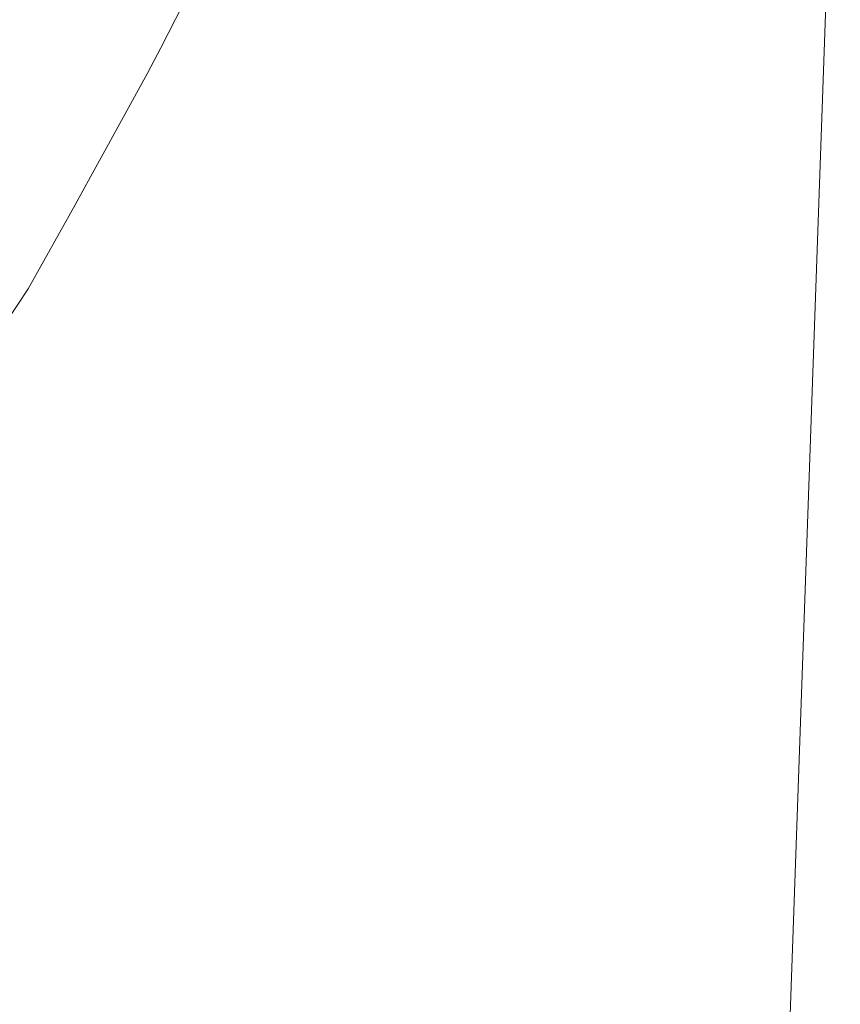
# Model space of a CAD drawing. Header units: metres. Extents: x 95652 to 96661, y 430734 to 431486.
# Tile 44 of 62: x 96113 to 96158, y 431108 to 431162. Entities that reach past the tile are written whole.
import ezdxf

# ---------------------------------------------------------------- set-up
doc = ezdxf.new("R2010")
doc.units = ezdxf.units.M
doc.layers.add('BRK_Kadastrale percelen en nummers', color=7, linetype='CONTINUOUS')
doc.layers.add('BRK_Kadatrale percelen', color=7, linetype='CONTINUOUS')

msp = doc.modelspace()

# ---------------------------------------------------------------- linework, layer by layer
at = {"layer": 'BRK_Kadastrale percelen en nummers', "color": 75, "lineweight": 5, "ltscale": 3.900864, "true_color": 0x739642, "flags": 128}
for points in [[(96158.041, 431185.558), (96153.187, 431048.019)], [(96096.4, 431125.64), (96101.884, 431132.238), (96103.66, 431134.48), (96105.466, 431136.694), (96109.58, 431141.94), (96113.24, 431147.46), (96115.833, 431152.088), (96116.68, 431153.64), (96117.472, 431155.066), (96119.82, 431159.36), (96120.561, 431160.753), (96123.42, 431166.38), (96124.976, 431170.049), (96126, 431172.5), (96127.627, 431176.037), (96127.973, 431176.798), (96109.684, 431171.341), (96089.872, 431165.653), (96066.174, 431159.586), (96046.646, 431153.519), (96026.36, 431148.116), (96015.217, 431145.239)]]:
    msp.add_lwpolyline(points, dxfattribs=at)
at = {"layer": 'BRK_Kadatrale percelen', "color": 75, "linetype": 'Continuous', "lineweight": 5, "ltscale": 0.01, "true_color": 0x739642, "flags": 128}
for points in [[(96158.041, 431185.558), (96153.187, 431048.019)], [(96096.4, 431125.64), (96101.884, 431132.238), (96103.66, 431134.48), (96105.466, 431136.694), (96109.58, 431141.94), (96113.24, 431147.46), (96115.833, 431152.088), (96116.68, 431153.64), (96117.472, 431155.066), (96119.82, 431159.36), (96120.561, 431160.753), (96123.42, 431166.38), (96124.976, 431170.049), (96126, 431172.5), (96127.627, 431176.037), (96127.973, 431176.798), (96109.684, 431171.341), (96089.872, 431165.653), (96066.174, 431159.586), (96046.646, 431153.519), (96026.36, 431148.116), (96015.217, 431145.239)]]:
    msp.add_lwpolyline(points, dxfattribs=at)

doc.saveas('drawing.dxf')
